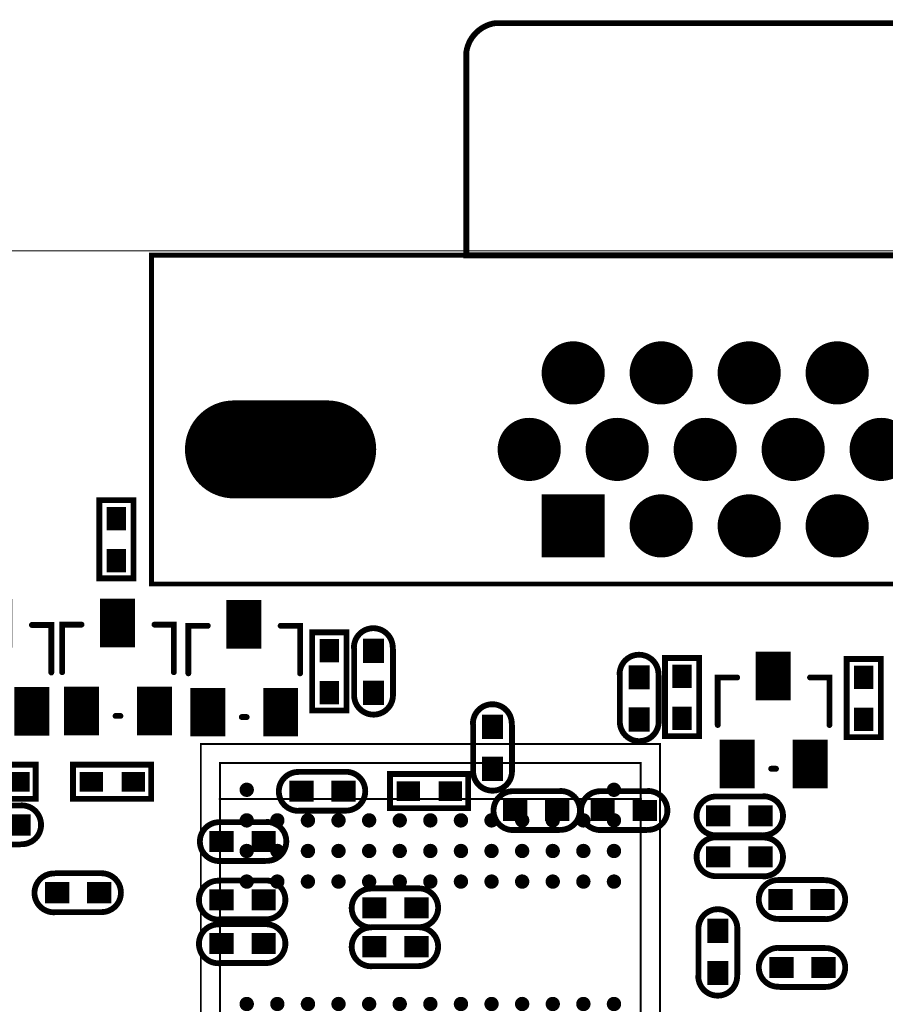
# Model space of a CAD drawing. Extents: x 68 to 180, y 55 to 144.
# Tile 26 of 27: x 138 to 160, y 118 to 144. Entities that reach past the tile are written whole.
import ezdxf

# ---------------------------------------------------------------- set-up
doc = ezdxf.new("R2010")
doc.units = 0
doc.header["$MEASUREMENT"] = 0
doc.layers.get('0').update_dxf_attribs({"linetype": 'CONTINUOUS'})
for name, color, linetype in [('BOARD_OUTLINE_00', 2, 'CONTINUOUS'), ('DRIL_PLTE_THRU_01', 16, 'CONTINUOUS'), ('DRIL_PLTE_THRU_02', 4, 'CONTINUOUS'), ('DRIL_PLTE_THRU_03', 96, 'CONTINUOUS'), ('DRIL_PLTE_THRU_04', 136, 'CONTINUOUS'), ('DRIL_PLTE_THRU_05', 34, 'CONTINUOUS'), ('DRIL_PLTE_THRU_06', 176, 'CONTINUOUS'), ('DRIL_SYMBOL', 2, 'CONTINUOUS'), ('PADS_BOT', 5, 'CONTINUOUS'), ('PADS_INNER', 1, 'CONTINUOUS'), ('PADS_TOP', 1, 'CONTINUOUS'), ('PART_BOT_2DLINE_00', 253, 'CONTINUOUS'), ('PART_BOT_2DLINE_126', 2, 'CONTINUOUS'), ('PART_TOP_2DLINE_00', 67, 'CONTINUOUS')]:
    doc.layers.add(name, color=color, linetype=linetype)

# ---------------------------------------------------------------- blocks, each defined once
blk = doc.blocks.new('BOARD_5728')
at = {"layer": 'BOARD_OUTLINE_00', "const_width": 0.0254}
blk.add_lwpolyline([(0, -12.664, -0.306685), (1, -11.664), (110.44, -11.664, -0.233627), (111.44, -12.664), (111.44, -92.464, -0.199366), (110.44, -93.464), (1, -93.464, -0.298113), (0, -92.464), (0, -85.073), (12, -85.073), (12, -50.989), (2.337, -50.989), (2.356, -32.194), (0, -32.194)], format="xyb", close=True, dxfattribs=at)
blk = doc.blocks.new('SMOOTH_0$1524')
at = {"const_width": 0.0762}
blk.add_lwpolyline([(-0.0381, 0, 1), (0.0381, 0, 1)], format="xyb", close=True, dxfattribs=at)
blk = doc.blocks.new('PART_BODY_BOT_5731')
at = {"layer": 'PART_BOT_2DLINE_00', "const_width": 0.152}
blk.add_lwpolyline([(-1.028, -0.449), (-1.028, 0.446), (1.015, 0.446), (1.015, -0.449)], close=True, dxfattribs=at)
at = {"layer": 'PART_BOT_2DLINE_00'}
for p in [(-1.028, 0.446), (1.015, 0.446), (-1.028, -0.449), (1.015, -0.449)]:
    blk.add_blockref('SMOOTH_0$1524', p, dxfattribs=at)
blk = doc.blocks.new('DRIL_HOLE_0')
blk.add_lwpolyline([(0, 0, 1), (0, 0, 1)], format="xyb", close=True)
blk = doc.blocks.new('PAD_0')
blk.add_lwpolyline([(0, 0, 1), (0, 0, 1)], format="xyb", close=True)
blk = doc.blocks.new('PAD_1')
at = {"const_width": 0.508}
blk.add_lwpolyline([(-0.305, 0), (0.305, 0)], dxfattribs=at)
blk = doc.blocks.new('STK_BOT_14')
at = {"layer": 'DRIL_PLTE_THRU_01'}
blk.add_blockref('DRIL_HOLE_0', (0, 0), dxfattribs=at)
at = {"layer": 'DRIL_PLTE_THRU_02'}
blk.add_blockref('DRIL_HOLE_0', (0, 0), dxfattribs=at)
at = {"layer": 'DRIL_PLTE_THRU_03'}
blk.add_blockref('DRIL_HOLE_0', (0, 0), dxfattribs=at)
at = {"layer": 'DRIL_PLTE_THRU_04'}
blk.add_blockref('DRIL_HOLE_0', (0, 0), dxfattribs=at)
at = {"layer": 'DRIL_PLTE_THRU_05'}
blk.add_blockref('DRIL_HOLE_0', (0, 0), dxfattribs=at)
at = {"layer": 'DRIL_PLTE_THRU_06'}
blk.add_blockref('DRIL_HOLE_0', (0, 0), dxfattribs=at)
at = {"layer": 'PADS_BOT'}
blk.add_blockref('PAD_1', (0, 0), dxfattribs=at)
at = {"layer": 'PADS_INNER'}
blk.add_blockref('PAD_0', (0, 0), dxfattribs=at)
at = {"layer": 'PADS_TOP'}
blk.add_blockref('PAD_0', (0, 0), dxfattribs=at)
blk = doc.blocks.new('SYM_BOT_14')
for name, p in [('PART_BODY_BOT_5731', (0, 0)), ('STK_BOT_14', (-0.55, 0)), ('STK_BOT_14', (0.55, 0))]:
    blk.add_blockref(name, p)
blk = doc.blocks.new('PART_BOT_6')
blk.add_blockref('SYM_BOT_14', (0, 0))
blk = doc.blocks.new('SMOOTH_0$127')
at = {"const_width": 0.0635}
blk.add_lwpolyline([(-0.03175, 0, 1), (0.03175, 0, 1)], format="xyb", close=True, dxfattribs=at)
blk = doc.blocks.new('PART_BODY_TOP_5745')
at = {"layer": 'PART_TOP_2DLINE_00', "const_width": 0.127}
blk.add_lwpolyline([(3.08, -15.875), (3.08, 15.875), (-5.52, 15.875), (-5.52, -15.875)], close=True, dxfattribs=at)
at = {"layer": 'PART_TOP_2DLINE_00', "const_width": 0.1524}
blk.add_lwpolyline([(3.0734, 7.6454), (8.382, 7.6454, -0.3331404), (9.144, 6.8834), (9.144, -6.8326, -0.5350723), (8.382, -7.5946), (3.0734, -7.5946)], format="xyb", close=True, dxfattribs=at)
at = {"layer": 'PART_TOP_2DLINE_00'}
for name, p in [('SMOOTH_0$127', (-5.52, 15.875)), ('SMOOTH_0$127', (3.08, 15.875)), ('SMOOTH_0$1524', (3.0734, 7.6454)), ('SMOOTH_0$1524', (8.382, 7.6454)), ('SMOOTH_0$1524', (9.144, 6.8834)), ('SMOOTH_0$1524', (9.144, -6.8326)), ('SMOOTH_0$1524', (3.0734, -7.5946)), ('SMOOTH_0$1524', (8.382, -7.5946)), ('SMOOTH_0$127', (-5.52, -15.875)), ('SMOOTH_0$127', (3.08, -15.875))]:
    blk.add_blockref(name, p, dxfattribs=at)
blk = doc.blocks.new('DRIL_SYMBOL_1$2192')
at = {"layer": 'DRIL_SYMBOL', "const_width": 0.0508}
for points in [[(0, -0.254), (0, 0.254)], [(-0.254, 0), (0.254, 0)]]:
    blk.add_lwpolyline(points, dxfattribs=at)
blk = doc.blocks.new('DRIL_HOLE_1$2192')
at = {"const_width": 0.6096}
blk.add_lwpolyline([(-0.3048, 0, 1), (0.3048, 0, 1)], format="xyb", close=True, dxfattribs=at)
blk.add_blockref('DRIL_SYMBOL_1$2192', (0, 0))
blk = doc.blocks.new('PAD_14')
at = {"const_width": 1.651}
blk.add_lwpolyline([(-0.8255, 0), (0.8255, 0)], dxfattribs=at)
blk = doc.blocks.new('STK_TOP_31')
at = {"layer": 'DRIL_PLTE_THRU_01'}
blk.add_blockref('DRIL_HOLE_1$2192', (0, 0), dxfattribs=at)
at = {"layer": 'DRIL_PLTE_THRU_02'}
blk.add_blockref('DRIL_HOLE_1$2192', (0, 0), dxfattribs=at)
at = {"layer": 'DRIL_PLTE_THRU_03'}
blk.add_blockref('DRIL_HOLE_1$2192', (0, 0), dxfattribs=at)
at = {"layer": 'DRIL_PLTE_THRU_04'}
blk.add_blockref('DRIL_HOLE_1$2192', (0, 0), dxfattribs=at)
at = {"layer": 'DRIL_PLTE_THRU_05'}
blk.add_blockref('DRIL_HOLE_1$2192', (0, 0), dxfattribs=at)
at = {"layer": 'DRIL_PLTE_THRU_06'}
blk.add_blockref('DRIL_HOLE_1$2192', (0, 0), dxfattribs=at)
at = {"layer": 'PADS_BOT'}
blk.add_blockref('PAD_14', (0, 0), dxfattribs=at)
at = {"layer": 'PADS_INNER'}
blk.add_blockref('PAD_14', (0, 0), dxfattribs=at)
at = {"layer": 'PADS_TOP'}
blk.add_blockref('PAD_14', (0, 0), dxfattribs=at)
blk = doc.blocks.new('DRIL_SYMBOL_1$1')
at = {"layer": 'DRIL_SYMBOL', "const_width": 0.0508}
for points in [[(0, -0.254), (0, 0.254)], [(-0.254, 0), (0.254, 0)]]:
    blk.add_lwpolyline(points, dxfattribs=at)
blk = doc.blocks.new('DRIL_HOLE_1$1')
at = {"const_width": 0.55}
blk.add_lwpolyline([(-0.275, 0, 1), (0.275, 0, 1)], format="xyb", close=True, dxfattribs=at)
blk.add_blockref('DRIL_SYMBOL_1$1', (0, 0))
blk = doc.blocks.new('PAD_15')
at = {"const_width": 0.8255}
blk.add_lwpolyline([(0, -0.41275, 1), (0, 0.41275, 1)], format="xyb", close=True, dxfattribs=at)
blk = doc.blocks.new('STK_TOP_139')
at = {"layer": 'DRIL_PLTE_THRU_01'}
blk.add_blockref('DRIL_HOLE_1$1', (0, 0), dxfattribs=at)
at = {"layer": 'DRIL_PLTE_THRU_02'}
blk.add_blockref('DRIL_HOLE_1$1', (0, 0), dxfattribs=at)
at = {"layer": 'DRIL_PLTE_THRU_03'}
blk.add_blockref('DRIL_HOLE_1$1', (0, 0), dxfattribs=at)
at = {"layer": 'DRIL_PLTE_THRU_04'}
blk.add_blockref('DRIL_HOLE_1$1', (0, 0), dxfattribs=at)
at = {"layer": 'DRIL_PLTE_THRU_05'}
blk.add_blockref('DRIL_HOLE_1$1', (0, 0), dxfattribs=at)
at = {"layer": 'DRIL_PLTE_THRU_06'}
blk.add_blockref('DRIL_HOLE_1$1', (0, 0), dxfattribs=at)
at = {"layer": 'PADS_BOT'}
blk.add_blockref('PAD_15', (0, 0), dxfattribs=at)
at = {"layer": 'PADS_INNER'}
blk.add_blockref('PAD_15', (0, 0), dxfattribs=at)
at = {"layer": 'PADS_TOP'}
blk.add_blockref('PAD_15', (0, 0), dxfattribs=at)
blk = doc.blocks.new('DRIL_SLOT_0006000140000000900')
at = {"const_width": 0.762}
blk.add_lwpolyline([(0.381, -1.016), (0.381, 1.016, 1), (-0.381, 1.016), (-0.381, -1.016, 1)], format="xyb", close=True, dxfattribs=at)
blk = doc.blocks.new('PAD_16')
at = {"const_width": 1.281}
blk.add_lwpolyline([(-1.219, -0.64), (1.219, -0.64, 1), (1.219, 0.64), (-1.219, 0.64, 1)], format="xyb", close=True, dxfattribs=at)
blk = doc.blocks.new('STK_TOP_32')
at = {"layer": 'DRIL_PLTE_THRU_01'}
blk.add_blockref('DRIL_SLOT_0006000140000000900', (0, 0), dxfattribs=at)
at = {"layer": 'DRIL_PLTE_THRU_02'}
blk.add_blockref('DRIL_SLOT_0006000140000000900', (0, 0), dxfattribs=at)
at = {"layer": 'DRIL_PLTE_THRU_03'}
blk.add_blockref('DRIL_SLOT_0006000140000000900', (0, 0), dxfattribs=at)
at = {"layer": 'DRIL_PLTE_THRU_04'}
blk.add_blockref('DRIL_SLOT_0006000140000000900', (0, 0), dxfattribs=at)
at = {"layer": 'DRIL_PLTE_THRU_05'}
blk.add_blockref('DRIL_SLOT_0006000140000000900', (0, 0), dxfattribs=at)
at = {"layer": 'DRIL_PLTE_THRU_06'}
blk.add_blockref('DRIL_SLOT_0006000140000000900', (0, 0), dxfattribs=at)
at = {"layer": 'PADS_BOT', "rotation": 90}
blk.add_blockref('PAD_16', (0, 0), dxfattribs=at)
at = {"layer": 'PADS_INNER', "rotation": 90}
blk.add_blockref('PAD_16', (0, 0), dxfattribs=at)
at = {"layer": 'PADS_TOP', "rotation": 90}
blk.add_blockref('PAD_16', (0, 0), dxfattribs=at)
blk = doc.blocks.new('SYM_TOP_28')
for name, p in [('PART_BODY_TOP_5745', (0, 0)), ('STK_TOP_32', (-2, 12.5)), ('STK_TOP_139', (-2, 6)), ('STK_TOP_31', (-4, 4.85)), ('STK_TOP_139', (0, 4.85)), ('STK_TOP_139', (-2, 3.7)), ('STK_TOP_139', (-4, 2.55)), ('STK_TOP_139', (0, 2.55)), ('STK_TOP_139', (-2, 1.4)), ('STK_TOP_139', (-4, 0.25)), ('STK_TOP_139', (0, 0.25)), ('STK_TOP_139', (-2, -0.9)), ('STK_TOP_139', (-4, -2.05)), ('STK_TOP_139', (0, -2.05)), ('STK_TOP_139', (-2, -3.2)), ('STK_TOP_139', (-4, -4.35)), ('STK_TOP_139', (0, -4.35)), ('STK_TOP_32', (-2, -12.5))]:
    blk.add_blockref(name, p)
blk = doc.blocks.new('PART_TOP_65')
blk.add_blockref('SYM_TOP_28', (0, 0))
blk = doc.blocks.new('PART_BOT_207')
blk.add_blockref('SYM_BOT_14', (0, 0))
blk = doc.blocks.new('PART_BOT_208')
blk.add_blockref('SYM_BOT_14', (0, 0))
blk = doc.blocks.new('PART_BOT_209')
blk.add_blockref('SYM_BOT_14', (0, 0))
blk = doc.blocks.new('PART_BODY_BOT_5779')
at = {"layer": 'PART_BOT_2DLINE_00', "const_width": 0.152}
for points in [[(0, 2.259), (-0.508, 2.259), (-0.508, 1.016)], [(1.905, 2.259), (2.413, 2.259), (2.413, 1.016)]]:
    blk.add_lwpolyline(points, dxfattribs=at)
at = {"layer": 'PART_BOT_2DLINE_126', "const_width": 0.152}
blk.add_lwpolyline([(0.889, -0.127), (1.016, -0.127)], dxfattribs=at)
at = {"layer": 'PART_BOT_2DLINE_00'}
for p in [(-0.508, 2.259), (0, 2.259), (1.905, 2.259), (2.413, 2.259), (-0.508, 1.016), (2.413, 1.016)]:
    blk.add_blockref('SMOOTH_0$1524', p, dxfattribs=at)
at = {"layer": 'PART_BOT_2DLINE_126'}
for p in [(0.889, -0.127), (1.016, -0.127)]:
    blk.add_blockref('SMOOTH_0$1524', p, dxfattribs=at)
blk = doc.blocks.new('PAD_63')
at = {"const_width": 0.914}
blk.add_lwpolyline([(-0.635, 0), (0.635, 0)], dxfattribs=at)
blk = doc.blocks.new('STK_BOT_85')
at = {"layer": 'DRIL_PLTE_THRU_01'}
blk.add_blockref('DRIL_HOLE_0', (0, 0), dxfattribs=at)
at = {"layer": 'DRIL_PLTE_THRU_02'}
blk.add_blockref('DRIL_HOLE_0', (0, 0), dxfattribs=at)
at = {"layer": 'DRIL_PLTE_THRU_03'}
blk.add_blockref('DRIL_HOLE_0', (0, 0), dxfattribs=at)
at = {"layer": 'DRIL_PLTE_THRU_04'}
blk.add_blockref('DRIL_HOLE_0', (0, 0), dxfattribs=at)
at = {"layer": 'DRIL_PLTE_THRU_05'}
blk.add_blockref('DRIL_HOLE_0', (0, 0), dxfattribs=at)
at = {"layer": 'DRIL_PLTE_THRU_06'}
blk.add_blockref('DRIL_HOLE_0', (0, 0), dxfattribs=at)
at = {"layer": 'PADS_BOT', "rotation": 90}
blk.add_blockref('PAD_63', (0, 0), dxfattribs=at)
at = {"layer": 'PADS_INNER'}
blk.add_blockref('PAD_0', (0, 0), dxfattribs=at)
at = {"layer": 'PADS_TOP'}
blk.add_blockref('PAD_0', (0, 0), dxfattribs=at)
blk = doc.blocks.new('SYM_BOT_62')
for name, p in [('STK_BOT_85', (0.9652, 2.29997)), ('PART_BODY_BOT_5779', (0, 0)), ('STK_BOT_85', (0, 0)), ('STK_BOT_85', (1.905, 0))]:
    blk.add_blockref(name, p)
blk = doc.blocks.new('PART_BOT_237')
blk.add_blockref('SYM_BOT_62', (0, 0))
blk = doc.blocks.new('PART_BOT_238')
blk.add_blockref('SYM_BOT_62', (0, 0))
blk = doc.blocks.new('PART_BOT_241')
blk.add_blockref('SYM_BOT_62', (0, 0))
blk = doc.blocks.new('PART_BOT_242')
blk.add_blockref('SYM_BOT_62', (0, 0))
blk = doc.blocks.new('PART_BODY_TOP_5792')
at = {"layer": 'PART_TOP_2DLINE_00', "const_width": 0.1524}
for points in [[(-0.6096, -0.508, -1), (-0.6096, 0.508)], [(0.633804, 0.502572, -1), (0.633804, -0.513428)]]:
    blk.add_lwpolyline(points, format="xyb", dxfattribs=at)
for points in [[(-0.6096, 0.508), (0.5842, 0.508)], [(-0.5842, -0.508), (0.6096, -0.508)]]:
    blk.add_lwpolyline(points, dxfattribs=at)
at = {"layer": 'PART_TOP_2DLINE_00'}
for p in [(-0.6096, 0.508), (-0.6096, 0.508), (0.5842, 0.508), (0.633804, 0.502572), (-0.6096, -0.508), (-0.5842, -0.508), (0.6096, -0.508), (0.633804, -0.513428)]:
    blk.add_blockref('SMOOTH_0$1524', p, dxfattribs=at)
blk = doc.blocks.new('PAD_79')
at = {"const_width": 0.55}
blk.add_lwpolyline([(-0.3175, 0), (0.3175, 0)], dxfattribs=at)
blk = doc.blocks.new('STK_TOP_110')
at = {"layer": 'DRIL_PLTE_THRU_01'}
blk.add_blockref('DRIL_HOLE_0', (0, 0), dxfattribs=at)
at = {"layer": 'DRIL_PLTE_THRU_02'}
blk.add_blockref('DRIL_HOLE_0', (0, 0), dxfattribs=at)
at = {"layer": 'DRIL_PLTE_THRU_03'}
blk.add_blockref('DRIL_HOLE_0', (0, 0), dxfattribs=at)
at = {"layer": 'DRIL_PLTE_THRU_04'}
blk.add_blockref('DRIL_HOLE_0', (0, 0), dxfattribs=at)
at = {"layer": 'DRIL_PLTE_THRU_05'}
blk.add_blockref('DRIL_HOLE_0', (0, 0), dxfattribs=at)
at = {"layer": 'DRIL_PLTE_THRU_06'}
blk.add_blockref('DRIL_HOLE_0', (0, 0), dxfattribs=at)
at = {"layer": 'PADS_BOT'}
blk.add_blockref('PAD_0', (0, 0), dxfattribs=at)
at = {"layer": 'PADS_INNER'}
blk.add_blockref('PAD_0', (0, 0), dxfattribs=at)
at = {"layer": 'PADS_TOP'}
blk.add_blockref('PAD_79', (0, 0), dxfattribs=at)
blk = doc.blocks.new('SYM_TOP_75')
for name, p in [('PART_BODY_TOP_5792', (0, 0)), ('STK_TOP_110', (-0.55, 0)), ('STK_TOP_110', (0.55, 0))]:
    blk.add_blockref(name, p)
blk = doc.blocks.new('PART_TOP_265')
blk.add_blockref('SYM_TOP_75', (0, 0))
blk = doc.blocks.new('PART_BODY_BOT_5792')
at = {"layer": 'PART_BOT_2DLINE_00', "const_width": 0.1524}
for points in [[(-0.6096, -0.508, -1), (-0.6096, 0.508)], [(0.633804, 0.502572, -1), (0.633804, -0.513428)]]:
    blk.add_lwpolyline(points, format="xyb", dxfattribs=at)
for points in [[(-0.6096, 0.508), (0.5842, 0.508)], [(-0.5842, -0.508), (0.6096, -0.508)]]:
    blk.add_lwpolyline(points, dxfattribs=at)
at = {"layer": 'PART_BOT_2DLINE_00'}
for p in [(-0.6096, 0.508), (-0.6096, 0.508), (0.5842, 0.508), (0.633804, 0.502572), (-0.6096, -0.508), (-0.5842, -0.508), (0.6096, -0.508), (0.633804, -0.513428)]:
    blk.add_blockref('SMOOTH_0$1524', p, dxfattribs=at)
blk = doc.blocks.new('STK_BOT_110')
at = {"layer": 'DRIL_PLTE_THRU_01'}
blk.add_blockref('DRIL_HOLE_0', (0, 0), dxfattribs=at)
at = {"layer": 'DRIL_PLTE_THRU_02'}
blk.add_blockref('DRIL_HOLE_0', (0, 0), dxfattribs=at)
at = {"layer": 'DRIL_PLTE_THRU_03'}
blk.add_blockref('DRIL_HOLE_0', (0, 0), dxfattribs=at)
at = {"layer": 'DRIL_PLTE_THRU_04'}
blk.add_blockref('DRIL_HOLE_0', (0, 0), dxfattribs=at)
at = {"layer": 'DRIL_PLTE_THRU_05'}
blk.add_blockref('DRIL_HOLE_0', (0, 0), dxfattribs=at)
at = {"layer": 'DRIL_PLTE_THRU_06'}
blk.add_blockref('DRIL_HOLE_0', (0, 0), dxfattribs=at)
at = {"layer": 'PADS_BOT'}
blk.add_blockref('PAD_79', (0, 0), dxfattribs=at)
at = {"layer": 'PADS_INNER'}
blk.add_blockref('PAD_0', (0, 0), dxfattribs=at)
at = {"layer": 'PADS_TOP'}
blk.add_blockref('PAD_0', (0, 0), dxfattribs=at)
blk = doc.blocks.new('SYM_BOT_75')
for name, p in [('PART_BODY_BOT_5792', (0, 0)), ('STK_BOT_110', (-0.55, 0)), ('STK_BOT_110', (0.55, 0))]:
    blk.add_blockref(name, p)
blk = doc.blocks.new('PART_BOT_279')
blk.add_blockref('SYM_BOT_75', (0, 0))
blk = doc.blocks.new('PART_BOT_280')
blk.add_blockref('SYM_BOT_75', (0, 0))
blk = doc.blocks.new('PART_BOT_281')
blk.add_blockref('SYM_BOT_75', (0, 0))
blk = doc.blocks.new('PART_BOT_282')
blk.add_blockref('SYM_BOT_75', (0, 0))
blk = doc.blocks.new('PART_BOT_284')
blk.add_blockref('SYM_BOT_75', (0, 0))
blk = doc.blocks.new('PART_BOT_287')
blk.add_blockref('SYM_BOT_75', (0, 0))
blk = doc.blocks.new('PART_BOT_288')
blk.add_blockref('SYM_BOT_75', (0, 0))
blk = doc.blocks.new('PART_TOP_293')
blk.add_blockref('SYM_TOP_75', (0, 0))
blk = doc.blocks.new('PART_BOT_295')
blk.add_blockref('SYM_BOT_75', (0, 0))
blk = doc.blocks.new('PART_TOP_303')
blk.add_blockref('SYM_TOP_75', (0, 0))
blk = doc.blocks.new('PART_TOP_310')
blk.add_blockref('SYM_TOP_75', (0, 0))
blk = doc.blocks.new('PART_BOT_318')
blk.add_blockref('SYM_BOT_75', (0, 0))
blk = doc.blocks.new('PART_BOT_319')
blk.add_blockref('SYM_BOT_75', (0, 0))
blk = doc.blocks.new('PART_BOT_359')
blk.add_blockref('SYM_BOT_75', (0, 0))
blk = doc.blocks.new('PART_BOT_361')
blk.add_blockref('SYM_BOT_75', (0, 0))
blk = doc.blocks.new('PART_BOT_388')
blk.add_blockref('SYM_BOT_75', (0, 0))
blk = doc.blocks.new('PART_BOT_410')
blk.add_blockref('SYM_BOT_75', (0, 0))
blk = doc.blocks.new('SMOOTH_0$0508')
at = {"const_width": 0.0254}
blk.add_lwpolyline([(-0.0127, 0, 1), (0.0127, 0, 1)], format="xyb", close=True, dxfattribs=at)
blk = doc.blocks.new('SMOOTH_0$0254')
at = {"const_width": 0.0127}
blk.add_lwpolyline([(-0.00635, 0, 1), (0.00635, 0, 1)], format="xyb", close=True, dxfattribs=at)
blk = doc.blocks.new('PART_BODY_TOP_5729')
at = {"layer": 'PART_TOP_2DLINE_00', "const_width": 0.0508}
for points in [[(5.2, -6), (-5.2, -6), (-5.2, 6), (5.2, 6)], [(4.7, -5.5), (-4.7, -5.5), (-4.7, 5.5), (4.7, 5.5)]]:
    blk.add_lwpolyline(points, close=True, dxfattribs=at)
at = {"layer": 'PART_TOP_2DLINE_00'}
for points, const_width in [([(-4.712, 5.982), (-5.194, 5.499)], 0.0254), ([(-4.204, 5.499), (-4.686, 5.016)], 0.0254), ([(-3.759, 5.486), (-3.759, -5.486)], 0.0508), ([(3.759, 5.512), (3.759, -5.512)], 0.0508)]:
    blk.add_lwpolyline(points, dxfattribs=dict(at, const_width=const_width))
for name, p in [('SMOOTH_0$0508', (-5.2, 6)), ('SMOOTH_0$0254', (-4.712, 5.982)), ('SMOOTH_0$0508', (5.2, 6)), ('SMOOTH_0$0254', (-5.194, 5.499)), ('SMOOTH_0$0508', (-4.7, 5.5)), ('SMOOTH_0$0254', (-4.204, 5.499)), ('SMOOTH_0$0508', (-3.759, 5.486)), ('SMOOTH_0$0508', (3.759, 5.512)), ('SMOOTH_0$0508', (4.7, 5.5)), ('SMOOTH_0$0254', (-4.686, 5.016)), ('SMOOTH_0$0508', (-4.7, -5.5)), ('SMOOTH_0$0508', (-3.759, -5.486)), ('SMOOTH_0$0508', (3.759, -5.512)), ('SMOOTH_0$0508', (4.7, -5.5)), ('SMOOTH_0$0508', (-5.2, -6)), ('SMOOTH_0$0508', (5.2, -6))]:
    blk.add_blockref(name, p, dxfattribs=at)
blk = doc.blocks.new('PAD_80')
at = {"const_width": 0.187325}
blk.add_lwpolyline([(0, -0.093662, 1), (0, 0.093662, 1)], format="xyb", close=True, dxfattribs=at)
blk = doc.blocks.new('STK_TOP_12')
at = {"layer": 'DRIL_PLTE_THRU_01'}
blk.add_blockref('DRIL_HOLE_0', (0, 0), dxfattribs=at)
at = {"layer": 'DRIL_PLTE_THRU_02'}
blk.add_blockref('DRIL_HOLE_0', (0, 0), dxfattribs=at)
at = {"layer": 'DRIL_PLTE_THRU_03'}
blk.add_blockref('DRIL_HOLE_0', (0, 0), dxfattribs=at)
at = {"layer": 'DRIL_PLTE_THRU_04'}
blk.add_blockref('DRIL_HOLE_0', (0, 0), dxfattribs=at)
at = {"layer": 'DRIL_PLTE_THRU_05'}
blk.add_blockref('DRIL_HOLE_0', (0, 0), dxfattribs=at)
at = {"layer": 'DRIL_PLTE_THRU_06'}
blk.add_blockref('DRIL_HOLE_0', (0, 0), dxfattribs=at)
at = {"layer": 'PADS_BOT'}
blk.add_blockref('PAD_0', (0, 0), dxfattribs=at)
at = {"layer": 'PADS_INNER'}
blk.add_blockref('PAD_0', (0, 0), dxfattribs=at)
at = {"layer": 'PADS_TOP'}
blk.add_blockref('PAD_80', (0, 0), dxfattribs=at)
blk = doc.blocks.new('SYM_TOP_12')
for name, p in [('PART_BODY_TOP_5729', (0, 0)), ('STK_TOP_12', (-4, 4.8)), ('STK_TOP_12', (-3.2, 4.8)), ('STK_TOP_12', (-2.4, 4.8)), ('STK_TOP_12', (-1.6, 4.8)), ('STK_TOP_12', (1.6, 4.8)), ('STK_TOP_12', (2.4, 4.8)), ('STK_TOP_12', (3.2, 4.8)), ('STK_TOP_12', (4, 4.8)), ('STK_TOP_12', (-3.2, 4)), ('STK_TOP_12', (-2.4, 4)), ('STK_TOP_12', (-1.6, 4)), ('STK_TOP_12', (1.6, 4)), ('STK_TOP_12', (2.4, 4)), ('STK_TOP_12', (3.2, 4)), ('STK_TOP_12', (-3.2, 3.2)), ('STK_TOP_12', (-2.4, 3.2)), ('STK_TOP_12', (-1.6, 3.2)), ('STK_TOP_12', (1.6, 3.2)), ('STK_TOP_12', (2.4, 3.2)), ('STK_TOP_12', (3.2, 3.2)), ('STK_TOP_12', (-3.2, 2.4)), ('STK_TOP_12', (-2.4, 2.4)), ('STK_TOP_12', (-1.6, 2.4)), ('STK_TOP_12', (1.6, 2.4)), ('STK_TOP_12', (2.4, 2.4)), ('STK_TOP_12', (3.2, 2.4)), ('STK_TOP_12', (-3.2, 1.6)), ('STK_TOP_12', (-2.4, 1.6)), ('STK_TOP_12', (-1.6, 1.6)), ('STK_TOP_12', (1.6, 1.6)), ('STK_TOP_12', (2.4, 1.6)), ('STK_TOP_12', (3.2, 1.6)), ('STK_TOP_12', (-3.2, 0.8)), ('STK_TOP_12', (-2.4, 0.8)), ('STK_TOP_12', (-1.6, 0.8)), ('STK_TOP_12', (1.6, 0.8)), ('STK_TOP_12', (2.4, 0.8)), ('STK_TOP_12', (3.2, 0.8)), ('STK_TOP_12', (-3.2, 0)), ('STK_TOP_12', (-2.4, 0)), ('STK_TOP_12', (-1.6, 0)), ('STK_TOP_12', (1.6, 0)), ('STK_TOP_12', (2.4, 0)), ('STK_TOP_12', (3.2, 0)), ('STK_TOP_12', (-3.2, -0.8)), ('STK_TOP_12', (-2.4, -0.8)), ('STK_TOP_12', (-1.6, -0.8)), ('STK_TOP_12', (1.6, -0.8)), ('STK_TOP_12', (2.4, -0.8)), ('STK_TOP_12', (3.2, -0.8)), ('STK_TOP_12', (-3.2, -1.6)), ('STK_TOP_12', (-2.4, -1.6)), ('STK_TOP_12', (-1.6, -1.6)), ('STK_TOP_12', (1.6, -1.6)), ('STK_TOP_12', (2.4, -1.6)), ('STK_TOP_12', (3.2, -1.6)), ('STK_TOP_12', (-3.2, -2.4)), ('STK_TOP_12', (-2.4, -2.4)), ('STK_TOP_12', (-1.6, -2.4)), ('STK_TOP_12', (1.6, -2.4)), ('STK_TOP_12', (2.4, -2.4)), ('STK_TOP_12', (3.2, -2.4)), ('STK_TOP_12', (-3.2, -3.2)), ('STK_TOP_12', (-2.4, -3.2)), ('STK_TOP_12', (-1.6, -3.2)), ('STK_TOP_12', (1.6, -3.2)), ('STK_TOP_12', (2.4, -3.2)), ('STK_TOP_12', (3.2, -3.2)), ('STK_TOP_12', (-3.2, -4)), ('STK_TOP_12', (-2.4, -4)), ('STK_TOP_12', (-1.6, -4)), ('STK_TOP_12', (1.6, -4)), ('STK_TOP_12', (2.4, -4)), ('STK_TOP_12', (3.2, -4)), ('STK_TOP_12', (-4, -4.8)), ('STK_TOP_12', (-3.2, -4.8)), ('STK_TOP_12', (-2.4, -4.8)), ('STK_TOP_12', (-1.6, -4.8)), ('STK_TOP_12', (1.6, -4.8)), ('STK_TOP_12', (2.4, -4.8)), ('STK_TOP_12', (3.2, -4.8)), ('STK_TOP_12', (4, -4.8))]:
    blk.add_blockref(name, p)
blk = doc.blocks.new('PART_TOP_445')
blk.add_blockref('SYM_TOP_12', (0, 0))
blk = doc.blocks.new('PART_BOT_452')
blk.add_blockref('SYM_BOT_14', (0, 0))
blk = doc.blocks.new('PART_BOT_453')
blk.add_blockref('SYM_BOT_14', (0, 0))
blk = doc.blocks.new('PART_BOT_454')
blk.add_blockref('SYM_BOT_14', (0, 0))

msp = doc.modelspace()

# ---------------------------------------------------------------- block references
for name, p, rotation in [('PART_TOP_65', (156.889, 134.583), 90), ('PART_TOP_445', (148.304, 119.685), 90), ('PART_TOP_293', (155.821, 119.445), 270), ('PART_TOP_265', (158.032, 119.039), 180)]:
    msp.add_blockref(name, p, dxfattribs=dict(rotation=rotation))
for name, p in [('BOARD_5728', (68.472, 149.435)), ('PART_TOP_303', (156.381, 121.934)), ('PART_TOP_310', (158.007, 120.817))]:
    msp.add_blockref(name, p)
at = {"xscale": -1}
for name, p, rotation in [('PART_BOT_454', (140.096, 130.226), 90), ('PART_BOT_359', (146.819, 126.767), 270), ('PART_BOT_207', (145.663, 126.772), 90), ('PART_BOT_361', (153.765, 126.074), 270), ('PART_BOT_208', (154.883, 126.1), 90), ('PART_BOT_209', (159.633, 126.074), 90), ('PART_BOT_318', (149.93, 124.779), 270), ('PART_BOT_452', (136.971, 123.893), 180), ('PART_BOT_453', (139.992, 123.893), 180), ('PART_BOT_6', (148.279, 123.648), 180), ('PART_BOT_280', (151.073, 123.14), 180), ('PART_BOT_281', (153.359, 123.14), 180), ('PART_BOT_388', (156.381, 123.001), 180), ('PART_BOT_410', (136.986, 122.764), 180), ('PART_BOT_287', (143.397, 122.33), 180)]:
    msp.add_blockref(name, p, dxfattribs=dict(at, rotation=rotation))
for name, p in [('PART_BOT_237', (137.888, 125.734)), ('PART_BOT_238', (141.092, 125.743)), ('PART_BOT_241', (144.391, 125.713)), ('PART_BOT_242', (158.229, 124.362)), ('PART_BOT_279', (145.485, 123.648)), ('PART_BOT_295', (139.098, 120.995)), ('PART_BOT_288', (143.397, 120.806)), ('PART_BOT_284', (147.39, 120.6)), ('PART_BOT_282', (143.397, 119.663)), ('PART_BOT_319', (147.39, 119.584))]:
    msp.add_blockref(name, p, dxfattribs=at)

doc.saveas('drawing.dxf')
